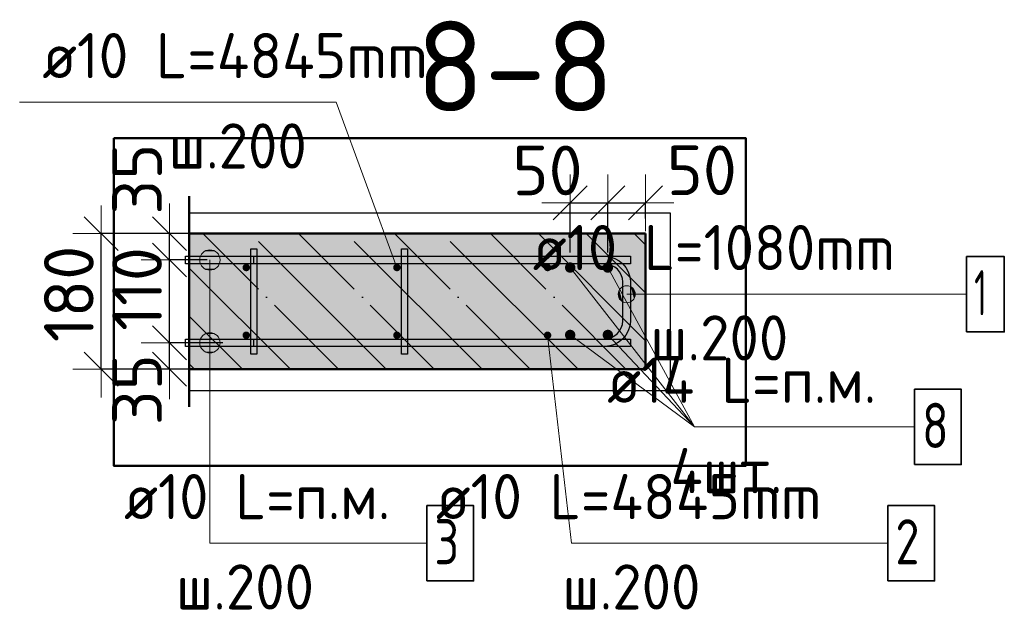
# Model space of a CAD drawing. Header units: millimetres. Extents: x 10987 to 63485, y -5166 to 39219.
# Tile 4 of 43: x 16332 to 17639, y -3495 to -2710. Entities that reach past the tile are written whole.
import ezdxf

# ---------------------------------------------------------------- set-up
doc = ezdxf.new("R2010")
doc.units = ezdxf.units.MM
doc.header["$PDMODE"] = 65
doc.linetypes.add('______11', pattern=[150, 120, -15, 0, -15])
doc.linetypes.add('______5', pattern=[330, 240, -30, 30, -30])
for name, color, linetype, lineweight in [('Standard', 7, 'Continuous', 25), ('Арм.стержн. Арматура края', 96, 'Continuous', 35), ('Арм.стержн. вертикальными 1', 22, 'Continuous', 35), ('Арм.стержн. Доп. арматура', 180, 'Continuous', 35), ('Арм.стержн.горизонт. 1', 180, 'Continuous', 35), ('Размерная линия_ общее', 7, 'Continuous', 13)]:
    doc.layers.add(name, color=color, linetype=linetype, lineweight=lineweight)
doc.layers.add('Арм.стержн.Стяжки', color=7, linetype='Continuous', lineweight=35, true_color=0x501e0f)
doc.styles.add('ISOCPEUR', font='ISOCPEUR')
doc.dimstyles.new('DIMSTYLE_3', dxfattribs={"dimtxt": 66, "dimasz": 75, "dimexe": 0, "dimexo": 0, "dimgap": 33, "dimtad": 2, "dimdec": 0, "dimrnd": 5, "dimzin": 12, "dimdsep": 46, "dimtxsty": 'ISOCPEUR', "dimblk1": 'ALL_ML_STRICH', "dimblk2": 'ALL_ML_STRICH', "dimsah": 1, "dimcen": 0, "dimclrd": 7, "dimclre": 256, "dimclrt": 7, "dimadec": 0, "dimazin": 0, "dimtfac": 1, "dimtdec": 0, "dimtix": 1, "dimtmove": 2, "dimatfit": 3, "dimfxl": 0, "dimtvp": 1.2, "dimtzin": 0, "dimlwd": 0, "dimlwe": -3, "dimarcsym": 0})

# ---------------------------------------------------------------- blocks, each defined once
blk = doc.blocks.new('ALL_ML_STRICH')
at = {"color": 0, "linetype": 'ByBlock', "lineweight": -2}
for p, q in [((0, -0.5), (0, 0.5)), ((-0.3, -0.3), (0.3, 0.3)), ((-1, 0), (0.5, 0))]:
    blk.add_line(p, q, dxfattribs=at)
blk = doc.blocks.new('*D80')
at = {"layer": 'DEFPOINTS', "color": 7, "linetype": 'Continuous', "lineweight": 13, "transparency": 33554687}
for p in [(16621.4, -3139.2), (16530.3, -3174.2), (16614.9, -3174.2)]:
    blk.add_point(p, dxfattribs=at)
at = {"layer": 'Размерная линия_ общее', "color": 253, "linetype": 'Continuous', "lineweight": -2, "true_color": 0xa0a0a0, "transparency": 33554687}
for p, q in [((16601.4, -3139.2), (16530.3, -3139.2)), ((16594.9, -3174.2), (16530.3, -3174.2))]:
    blk.add_line(p, q, dxfattribs=at)
at = {"layer": 'Размерная линия_ общее', "color": 7, "linetype": 'Continuous', "lineweight": -2, "transparency": 33554687}
blk.add_line((16530.3, -3174.2), (16530.3, -3139.2), dxfattribs=at)
at = {"layer": 'Размерная линия_ общее', "color": 7, "linetype": 'Continuous', "lineweight": 13, "transparency": 33554687, "xscale": 75, "yscale": 75, "zscale": 75}
for p, rotation in [((16530.3, -3174.2), 270), ((16530.3, -3139.2), 90)]:
    blk.add_blockref('ALL_ML_STRICH', p, dxfattribs=dict(at, rotation=rotation))
at = {"layer": 'Размерная линия_ общее', "color": 7, "linetype": 'Continuous', "lineweight": 13, "transparency": 33554687, "insert": (16487.4, -3201.5), "char_height": 66, "width": 132, "attachment_point": 5, "rotation": 90, "style": 'ISOCPEUR'}
blk.add_mtext('\\A1;{35}', dxfattribs=at)
blk = doc.blocks.new('*D81')
at = {"layer": 'DEFPOINTS', "color": 7, "linetype": 'Continuous', "lineweight": 13, "transparency": 33554687}
for p in [(16600.6, -3029.2), (16530.3, -3139.2), (16621.4, -3139.2)]:
    blk.add_point(p, dxfattribs=at)
at = {"layer": 'Размерная линия_ общее', "color": 253, "linetype": 'Continuous', "lineweight": -2, "true_color": 0xa0a0a0, "transparency": 33554687}
for p, q in [((16580.6, -3029.2), (16530.3, -3029.2)), ((16601.4, -3139.2), (16530.3, -3139.2))]:
    blk.add_line(p, q, dxfattribs=at)
at = {"layer": 'Размерная линия_ общее', "color": 7, "linetype": 'Continuous', "lineweight": -2, "transparency": 33554687}
blk.add_line((16530.3, -3139.2), (16530.3, -3029.2), dxfattribs=at)
at = {"layer": 'Размерная линия_ общее', "color": 7, "linetype": 'Continuous', "lineweight": 13, "transparency": 33554687, "xscale": 75, "yscale": 75, "zscale": 75}
for p, rotation in [((16530.3, -3029.2), 90), ((16530.3, -3139.2), 270)]:
    blk.add_blockref('ALL_ML_STRICH', p, dxfattribs=dict(at, rotation=rotation))
at = {"layer": 'Размерная линия_ общее', "color": 7, "linetype": 'Continuous', "lineweight": 13, "transparency": 33554687, "insert": (16487.3, -3067.7), "char_height": 66, "width": 198, "attachment_point": 5, "rotation": 90, "style": 'ISOCPEUR'}
blk.add_mtext('\\A1;{110}', dxfattribs=at)
blk = doc.blocks.new('*D82')
at = {"layer": 'DEFPOINTS', "color": 7, "linetype": 'Continuous', "lineweight": 13, "transparency": 33554687}
for p in [(16614.9, -2994.2), (16530.3, -3029.2), (16600.6, -3029.2)]:
    blk.add_point(p, dxfattribs=at)
at = {"layer": 'Размерная линия_ общее', "color": 253, "linetype": 'Continuous', "lineweight": -2, "true_color": 0xa0a0a0, "transparency": 33554687}
for p, q in [((16594.9, -2994.2), (16530.3, -2994.2)), ((16580.6, -3029.2), (16530.3, -3029.2))]:
    blk.add_line(p, q, dxfattribs=at)
at = {"layer": 'Размерная линия_ общее', "color": 7, "linetype": 'Continuous', "lineweight": -2, "transparency": 33554687}
blk.add_line((16530.3, -3029.2), (16530.3, -2994.2), dxfattribs=at)
at = {"layer": 'Размерная линия_ общее', "color": 7, "linetype": 'Continuous', "lineweight": 13, "transparency": 33554687, "xscale": 75, "yscale": 75, "zscale": 75}
for p, rotation in [((16530.3, -3029.2), 270), ((16530.3, -2994.2), 90)]:
    blk.add_blockref('ALL_ML_STRICH', p, dxfattribs=dict(at, rotation=rotation))
at = {"layer": 'Размерная линия_ общее', "color": 7, "linetype": 'Continuous', "lineweight": 13, "transparency": 33554687, "insert": (16487.4, -2921.8), "char_height": 66, "width": 132, "attachment_point": 5, "rotation": 90, "style": 'ISOCPEUR'}
blk.add_mtext('\\A1;{35}', dxfattribs=at)
blk = doc.blocks.new('*D83')
at = {"layer": 'DEFPOINTS', "color": 7, "linetype": 'Continuous', "lineweight": 13, "transparency": 33554687}
for p in [(16603.4, -2994.2), (16439.8, -3174.2), (16611.8, -3174.2)]:
    blk.add_point(p, dxfattribs=at)
at = {"layer": 'Размерная линия_ общее', "color": 253, "linetype": 'Continuous', "lineweight": -2, "true_color": 0xa0a0a0, "transparency": 33554687}
for p, q in [((16583.4, -2994.2), (16439.8, -2994.2)), ((16591.8, -3174.2), (16439.8, -3174.2))]:
    blk.add_line(p, q, dxfattribs=at)
at = {"layer": 'Размерная линия_ общее', "color": 7, "linetype": 'Continuous', "lineweight": -2, "transparency": 33554687}
blk.add_line((16439.8, -3174.2), (16439.8, -2994.2), dxfattribs=at)
at = {"layer": 'Размерная линия_ общее', "color": 7, "linetype": 'Continuous', "lineweight": 13, "transparency": 33554687, "xscale": 75, "yscale": 75, "zscale": 75}
for p, rotation in [((16439.8, -2994.2), 90), ((16439.8, -3174.2), 270)]:
    blk.add_blockref('ALL_ML_STRICH', p, dxfattribs=dict(at, rotation=rotation))
at = {"layer": 'Размерная линия_ общее', "color": 7, "linetype": 'Continuous', "lineweight": 13, "transparency": 33554687, "insert": (16396.8, -3074.3), "char_height": 66, "width": 198, "attachment_point": 5, "rotation": 90, "style": 'ISOCPEUR'}
blk.add_mtext('\\A1;{180}', dxfattribs=at)
blk = doc.blocks.new('*D84')
at = {"layer": 'DEFPOINTS', "color": 7, "linetype": 'Continuous', "lineweight": 13, "transparency": 33554687}
for p in [(17062.4, -2953.2), (17062.4, -3039.2), (17112.4, -3039.2)]:
    blk.add_point(p, dxfattribs=at)
at = {"layer": 'Размерная линия_ общее', "color": 253, "linetype": 'Continuous', "lineweight": -2, "true_color": 0xa0a0a0, "transparency": 33554687}
for p, q in [((17062.4, -3019.2), (17062.4, -2953.2)), ((17112.4, -3019.2), (17112.4, -2953.2))]:
    blk.add_line(p, q, dxfattribs=at)
at = {"layer": 'Размерная линия_ общее', "color": 7, "linetype": 'Continuous', "lineweight": -2, "transparency": 33554687}
blk.add_line((17062.4, -2953.2), (17112.4, -2953.2), dxfattribs=at)
at = {"layer": 'Размерная линия_ общее', "color": 7, "linetype": 'Continuous', "lineweight": 13, "transparency": 33554687, "xscale": 75, "yscale": 75, "zscale": 75, "rotation": 180}
blk.add_blockref('ALL_ML_STRICH', (17062.4, -2953.2), dxfattribs=at)
at = {"layer": 'Размерная линия_ общее', "color": 7, "linetype": 'Continuous', "lineweight": 13, "transparency": 33554687, "xscale": 75, "yscale": 75, "zscale": 75}
blk.add_blockref('ALL_ML_STRICH', (17112.4, -2953.2), dxfattribs=at)
at = {"layer": 'Размерная линия_ общее', "color": 7, "linetype": 'Continuous', "lineweight": 13, "transparency": 33554687, "insert": (17032.3, -2910.2), "char_height": 66, "width": 132, "attachment_point": 5, "style": 'ISOCPEUR'}
blk.add_mtext('\\A1;{50}', dxfattribs=at)
blk = doc.blocks.new('*D85')
at = {"layer": 'DEFPOINTS', "color": 7, "linetype": 'Continuous', "lineweight": 13, "transparency": 33554687}
for p in [(17112.4, -2953.2), (17162.4, -2994.2), (17112.4, -3039.2)]:
    blk.add_point(p, dxfattribs=at)
at = {"layer": 'Размерная линия_ общее', "color": 253, "linetype": 'Continuous', "lineweight": -2, "true_color": 0xa0a0a0, "transparency": 33554687}
for p, q in [((17112.4, -3019.2), (17112.4, -2953.2)), ((17162.4, -2974.2), (17162.4, -2953.2))]:
    blk.add_line(p, q, dxfattribs=at)
at = {"layer": 'Размерная линия_ общее', "color": 7, "linetype": 'Continuous', "lineweight": -2, "transparency": 33554687}
blk.add_line((17112.4, -2953.2), (17162.4, -2953.2), dxfattribs=at)
at = {"layer": 'Размерная линия_ общее', "color": 7, "linetype": 'Continuous', "lineweight": 13, "transparency": 33554687, "xscale": 75, "yscale": 75, "zscale": 75, "rotation": 180}
blk.add_blockref('ALL_ML_STRICH', (17112.4, -2953.2), dxfattribs=at)
at = {"layer": 'Размерная линия_ общее', "color": 7, "linetype": 'Continuous', "lineweight": 13, "transparency": 33554687, "xscale": 75, "yscale": 75, "zscale": 75}
blk.add_blockref('ALL_ML_STRICH', (17162.4, -2953.2), dxfattribs=at)
at = {"layer": 'Размерная линия_ общее', "color": 7, "linetype": 'Continuous', "lineweight": 13, "transparency": 33554687, "insert": (17237.1, -2910), "char_height": 66, "width": 132, "attachment_point": 5, "style": 'ISOCPEUR'}
blk.add_mtext('\\A1;{50}', dxfattribs=at)

msp = doc.modelspace()

# ---------------------------------------------------------------- hatches: boundary and pattern name
at = {"layer": 'Standard', "linetype": 'Continuous', "lineweight": -3, "transparency": 33554687}
msp.add_hatch(color=7, dxfattribs=at).paths.add_polyline_path([(17162.4, -3174.2), (17162.4, -2994.2), (16556.7, -2994.2), (16556.7, -3174.2)])
at = {"layer": 'Арм.стержн. Арматура края', "linetype": 'Continuous', "lineweight": 13, "transparency": 33554687}
for points in [[(17127.7, -3080.3), (17127.7, -3069), (17126.1, -3074.7)], [(17131.7, -3084.3), (17131.7, -3065), (17127.7, -3069)], [(17131.7, -3084.3), (17127.7, -3069), (17127.7, -3080.3)], [(17137.4, -3085.9), (17137.4, -3063.4), (17131.7, -3065)], [(17137.4, -3085.9), (17131.7, -3065), (17131.7, -3084.3)], [(17143, -3084.3), (17143, -3065), (17137.4, -3063.4)], [(17143, -3084.3), (17137.4, -3063.4), (17137.4, -3085.9)], [(17147, -3080.3), (17147, -3069), (17143, -3065)], [(17147, -3080.3), (17143, -3065), (17143, -3084.3)], [(17147, -3069), (17147, -3080.3), (17148.6, -3074.7)]]:
    msp.add_hatch(color=7, dxfattribs=at).paths.add_polyline_path(points)
at = {"layer": 'Арм.стержн. вертикальными 1', "linetype": 'Continuous', "lineweight": 50, "transparency": 33554687}
for points in [[(16632.4, -3044.2), (16634.3, -3043.8), (16635.9, -3042.7), (16637, -3041.1), (16637.4, -3039.2), (16637, -3037.3), (16635.9, -3035.7), (16634.3, -3034.6), (16632.4, -3034.2), (16630.4, -3034.6), (16628.8, -3035.7), (16627.7, -3037.3), (16627.4, -3039.2), (16627.7, -3041.1), (16628.8, -3042.7), (16630.4, -3043.8)], [(16832.4, -3044.2), (16834.3, -3043.8), (16835.9, -3042.7), (16837, -3041.1), (16837.4, -3039.2), (16837, -3037.3), (16835.9, -3035.7), (16834.3, -3034.6), (16832.4, -3034.2), (16830.4, -3034.6), (16828.8, -3035.7), (16827.7, -3037.3), (16827.4, -3039.2), (16827.7, -3041.1), (16828.8, -3042.7), (16830.4, -3043.8)], [(17032.4, -3044.2), (17034.3, -3043.8), (17035.9, -3042.7), (17037, -3041.1), (17037.4, -3039.2), (17037, -3037.3), (17035.9, -3035.7), (17034.3, -3034.6), (17032.4, -3034.2), (17030.4, -3034.6), (17028.8, -3035.7), (17027.7, -3037.3), (17027.4, -3039.2), (17027.7, -3041.1), (17028.8, -3042.7), (17030.4, -3043.8)], [(16632.4, -3134.2), (16634.3, -3133.8), (16635.9, -3132.7), (16637, -3131.1), (16637.4, -3129.2), (16637, -3127.3), (16635.9, -3125.7), (16634.3, -3124.6), (16632.4, -3124.2), (16630.4, -3124.6), (16628.8, -3125.7), (16627.7, -3127.3), (16627.4, -3129.2), (16627.7, -3131.1), (16628.8, -3132.7), (16630.4, -3133.8)], [(16832.4, -3134.2), (16834.3, -3133.8), (16835.9, -3132.7), (16837, -3131.1), (16837.4, -3129.2), (16837, -3127.3), (16835.9, -3125.7), (16834.3, -3124.6), (16832.4, -3124.2), (16830.4, -3124.6), (16828.8, -3125.7), (16827.7, -3127.3), (16827.4, -3129.2), (16827.7, -3131.1), (16828.8, -3132.7), (16830.4, -3133.8)], [(17032.4, -3134.2), (17034.3, -3133.8), (17035.9, -3132.7), (17037, -3131.1), (17037.4, -3129.2), (17037, -3127.3), (17035.9, -3125.7), (17034.3, -3124.6), (17032.4, -3124.2), (17030.4, -3124.6), (17028.8, -3125.7), (17027.7, -3127.3), (17027.4, -3129.2), (17027.7, -3131.1), (17028.8, -3132.7), (17030.4, -3133.8)]]:
    msp.add_hatch(color=4, dxfattribs=at).paths.add_polyline_path(points)
at = {"layer": 'Арм.стержн. Доп. арматура', "linetype": 'Continuous', "lineweight": 50, "transparency": 33554687}
for points in [[(17062.4, -3046.2), (17065, -3045.7), (17067.3, -3044.2), (17068.8, -3041.9), (17069.4, -3039.2), (17068.8, -3036.5), (17067.3, -3034.3), (17065, -3032.7), (17062.4, -3032.2), (17059.7, -3032.7), (17057.4, -3034.3), (17055.9, -3036.5), (17055.4, -3039.2), (17055.9, -3041.9), (17057.4, -3044.2), (17059.7, -3045.7)], [(17112.4, -3046.2), (17115, -3045.7), (17117.3, -3044.2), (17118.8, -3041.9), (17119.4, -3039.2), (17118.8, -3036.5), (17117.3, -3034.3), (17115, -3032.7), (17112.4, -3032.2), (17109.7, -3032.7), (17107.4, -3034.3), (17105.9, -3036.5), (17105.4, -3039.2), (17105.9, -3041.9), (17107.4, -3044.2), (17109.7, -3045.7)], [(17062.4, -3135.7), (17065, -3135.2), (17067.3, -3133.7), (17068.8, -3131.4), (17069.4, -3128.7), (17068.8, -3126.1), (17067.3, -3123.8), (17065, -3122.3), (17062.4, -3121.7), (17059.7, -3122.3), (17057.4, -3123.8), (17055.9, -3126.1), (17055.4, -3128.7), (17055.9, -3131.4), (17057.4, -3133.7), (17059.7, -3135.2)], [(17112.4, -3135.7), (17115, -3135.2), (17117.3, -3133.7), (17118.8, -3131.4), (17119.4, -3128.7), (17118.8, -3126.1), (17117.3, -3123.8), (17115, -3122.3), (17112.4, -3121.7), (17109.7, -3122.3), (17107.4, -3123.8), (17105.9, -3126.1), (17105.4, -3128.7), (17105.9, -3131.4), (17107.4, -3133.7), (17109.7, -3135.2)]]:
    msp.add_hatch(color=7, dxfattribs=at).paths.add_polyline_path(points)
at = {"layer": 'Арм.стержн.горизонт. 1', "linetype": 'Continuous', "lineweight": 13, "transparency": 33554687}
for points in [[(16572.5, -3022.5), (16595.7, -3022.5), (16590.8, -3017.6)], [(16572.5, -3022.5), (16590.8, -3017.6), (16577.3, -3017.6)], [(16572.5, -3022.5), (16595.7, -3022.5), (16590.8, -3017.6)], [(16572.5, -3022.5), (16590.8, -3017.6), (16577.3, -3017.6)], [(16572.5, -3022.5), (16595.7, -3022.5), (16590.8, -3017.6)], [(16572.5, -3022.5), (16590.8, -3017.6), (16577.3, -3017.6)], [(16577.3, -3017.6), (16590.8, -3017.6), (16584.1, -3015.7)], [(16577.3, -3017.6), (16590.8, -3017.6), (16584.1, -3015.7)], [(16577.3, -3017.6), (16590.8, -3017.6), (16584.1, -3015.7)], [(16570.6, -3029.2), (16597.6, -3029.2), (16595.7, -3022.5)], [(16570.6, -3029.2), (16595.7, -3022.5), (16572.5, -3022.5)], [(16570.6, -3029.2), (16597.6, -3029.2), (16595.7, -3022.5)], [(16570.6, -3029.2), (16595.7, -3022.5), (16572.5, -3022.5)], [(16570.6, -3029.2), (16597.6, -3029.2), (16595.7, -3022.5)], [(16570.6, -3029.2), (16595.7, -3022.5), (16572.5, -3022.5)], [(16572.5, -3036), (16597.6, -3029.2), (16570.6, -3029.2)], [(16572.5, -3036), (16597.6, -3029.2), (16570.6, -3029.2)], [(16572.5, -3036), (16597.6, -3029.2), (16570.6, -3029.2)], [(16572.5, -3036), (16595.7, -3036), (16597.6, -3029.2)], [(16572.5, -3036), (16595.7, -3036), (16597.6, -3029.2)], [(16572.5, -3036), (16595.7, -3036), (16597.6, -3029.2)], [(16577.3, -3040.8), (16595.7, -3036), (16572.5, -3036)], [(16577.3, -3040.8), (16595.7, -3036), (16572.5, -3036)], [(16577.3, -3040.8), (16595.7, -3036), (16572.5, -3036)], [(16577.3, -3040.8), (16590.8, -3040.8), (16595.7, -3036)], [(16577.3, -3040.8), (16590.8, -3040.8), (16595.7, -3036)], [(16577.3, -3040.8), (16590.8, -3040.8), (16595.7, -3036)], [(16590.8, -3040.8), (16577.3, -3040.8), (16584.1, -3042.7)], [(16590.8, -3040.8), (16577.3, -3040.8), (16584.1, -3042.7)], [(16590.8, -3040.8), (16577.3, -3040.8), (16584.1, -3042.7)], [(16570.6, -3139.2), (16597.6, -3139.2), (16595.7, -3132.5)], [(16570.6, -3139.2), (16595.7, -3132.5), (16572.5, -3132.5)], [(16570.6, -3139.2), (16597.6, -3139.2), (16595.7, -3132.5)], [(16570.6, -3139.2), (16595.7, -3132.5), (16572.5, -3132.5)], [(16570.6, -3139.2), (16597.6, -3139.2), (16595.7, -3132.5)], [(16570.6, -3139.2), (16595.7, -3132.5), (16572.5, -3132.5)], [(16572.5, -3132.5), (16595.7, -3132.5), (16590.8, -3127.6)], [(16572.5, -3132.5), (16590.8, -3127.6), (16577.3, -3127.6)], [(16572.5, -3132.5), (16595.7, -3132.5), (16590.8, -3127.6)], [(16572.5, -3132.5), (16590.8, -3127.6), (16577.3, -3127.6)], [(16572.5, -3132.5), (16595.7, -3132.5), (16590.8, -3127.6)], [(16572.5, -3132.5), (16590.8, -3127.6), (16577.3, -3127.6)], [(16577.3, -3127.6), (16590.8, -3127.6), (16584.1, -3125.7)], [(16577.3, -3127.6), (16590.8, -3127.6), (16584.1, -3125.7)], [(16577.3, -3127.6), (16590.8, -3127.6), (16584.1, -3125.7)], [(16572.5, -3146), (16597.6, -3139.2), (16570.6, -3139.2)], [(16572.5, -3146), (16597.6, -3139.2), (16570.6, -3139.2)], [(16572.5, -3146), (16597.6, -3139.2), (16570.6, -3139.2)], [(16572.5, -3146), (16595.7, -3146), (16597.6, -3139.2)], [(16572.5, -3146), (16595.7, -3146), (16597.6, -3139.2)], [(16572.5, -3146), (16595.7, -3146), (16597.6, -3139.2)], [(16577.3, -3150.8), (16595.7, -3146), (16572.5, -3146)], [(16577.3, -3150.8), (16595.7, -3146), (16572.5, -3146)], [(16577.3, -3150.8), (16595.7, -3146), (16572.5, -3146)], [(16577.3, -3150.8), (16590.8, -3150.8), (16595.7, -3146)], [(16577.3, -3150.8), (16590.8, -3150.8), (16595.7, -3146)], [(16577.3, -3150.8), (16590.8, -3150.8), (16595.7, -3146)], [(16590.8, -3150.8), (16577.3, -3150.8), (16584.1, -3152.7)], [(16590.8, -3150.8), (16577.3, -3150.8), (16584.1, -3152.7)], [(16590.8, -3150.8), (16577.3, -3150.8), (16584.1, -3152.7)]]:
    msp.add_hatch(color=7, dxfattribs=at).paths.add_polyline_path(points)

# ---------------------------------------------------------------- linework, layer by layer
at = {"layer": 'Standard', "color": 7, "linetype": 'Continuous', "lineweight": 50, "transparency": 33554687}
for p, q in [((16556.7, -3224.2), (16556.7, -2944.2)), ((17162.4, -2994.2), (16556.7, -2994.2)), ((17162.4, -3174.2), (17162.4, -2994.2)), ((16556.7, -3174.2), (17162.4, -3174.2))]:
    msp.add_line(p, q, dxfattribs=at)
at = {"layer": 'Standard', "color": 52, "linetype": 'Continuous', "lineweight": -3, "transparency": 33554687}
for p, q in [((17195.4, -2967.2), (16556.7, -2967.2)), ((16556.7, -2967.2), (16556.7, -3202.7)), ((17195.4, -2967.2), (16556.7, -2967.2)), ((16556.7, -2967.2), (16556.7, -3202.7)), ((17195.4, -3202.7), (17195.4, -2967.2)), ((17195.4, -3202.7), (17195.4, -2967.2)), ((16556.7, -3202.7), (17195.4, -3202.7)), ((16556.7, -3202.7), (17195.4, -3202.7))]:
    msp.add_line(p, q, dxfattribs=at)
at = {"layer": 'Standard', "color": 7, "linetype": '______11', "lineweight": -3, "transparency": 33554687}
for p, q in [((16754.6, -3174.2), (16574.6, -2994.2)), ((16881.9, -3174.2), (16701.9, -2994.2)), ((17009.2, -3174.2), (16829.2, -2994.2)), ((17136.4, -3174.2), (16956.4, -2994.2)), ((17162.4, -3072.8), (17083.7, -2994.2)), ((16627.3, -3174.2), (16556.7, -3103.6))]:
    msp.add_line(p, q, dxfattribs=at)
at = {"layer": 'Standard', "color": 7, "linetype": '______5', "lineweight": -3, "transparency": 33554687}
for p, q in [((16818.2, -3174.2), (16638.2, -2994.2)), ((16945.5, -3174.2), (16765.5, -2994.2)), ((17072.8, -3174.2), (16892.8, -2994.2)), ((17162.4, -3136.5), (17020.1, -2994.2)), ((17162.4, -3009.2), (17147.4, -2994.2)), ((16691, -3174.2), (16556.7, -3039.9)), ((16563.7, -3174.2), (16556.7, -3167.2))]:
    msp.add_line(p, q, dxfattribs=at)
at = {"layer": 'Standard', "color": 7, "linetype": 'Continuous', "lineweight": 50, "transparency": 33554687}
msp.add_lwpolyline([(16456.7, -2867.2), (16456.7, -3302.7), (17295.4, -3302.7), (17295.4, -2867.2), (16456.7, -2867.2)], dxfattribs=at)
at = {"layer": 'Арм.стержн. Арматура края', "color": 7, "linetype": 'Continuous', "lineweight": 13, "transparency": 33554687}
for p, q in [((17137.4, -3063.4), (17137.4, -3063.4)), ((17126.1, -3074.7), (17126.1, -3074.7)), ((17184.7, -3074.7), (17137.4, -3074.7)), ((17148.6, -3074.7), (17148.6, -3074.7)), ((17184.7, -3074.7), (17588.7, -3074.7)), ((17137.4, -3085.9), (17137.4, -3085.9))]:
    msp.add_line(p, q, dxfattribs=at)
at = {"layer": 'Арм.стержн. Арматура края', "color": 4, "linetype": 'Continuous', "lineweight": 25, "transparency": 33554687}
msp.add_lwpolyline([(16642.4, -3134.2), (17108.3, -3134.2), (17112.8, -3133.6), (17117.4, -3132.1), (17121.6, -3129.7), (17125, -3126.9), (17127.9, -3123.5), (17130.2, -3119.3), (17131.7, -3114.7), (17132.4, -3110.2), (17132.4, -3058.2), (17131.7, -3053.7), (17130.2, -3049.1), (17127.9, -3045), (17125, -3041.5), (17121.6, -3038.7), (17117.4, -3036.3), (17112.8, -3034.8), (17108.3, -3034.2), (16642.4, -3034.2), (16642.4, -3024.2), (17109, -3024.2), (17115.1, -3025.1), (17121.5, -3027.1), (17127.3, -3030.4), (17132.1, -3034.4), (17136.1, -3039.3), (17139.4, -3045.1), (17141.5, -3051.4), (17142.4, -3057.5), (17142.4, -3110.9), (17141.5, -3117), (17139.4, -3123.3), (17136.1, -3129.2), (17132.1, -3134), (17127.3, -3138), (17121.5, -3141.3), (17115.1, -3143.4), (17109, -3144.2), (16642.4, -3144.2), (16642.4, -3134.2)], dxfattribs=at)
msp.add_lwpolyline([(16642.4, -3134.2), (17108.3, -3134.2), (17112.8, -3133.6), (17117.4, -3132.1), (17121.6, -3129.7), (17125, -3126.9), (17127.9, -3123.5), (17130.2, -3119.3), (17131.7, -3114.7), (17132.4, -3110.2), (17132.4, -3058.2), (17131.7, -3053.7), (17130.2, -3049.1), (17127.9, -3045), (17125, -3041.5), (17121.6, -3038.7), (17117.4, -3036.3), (17112.8, -3034.8), (17108.3, -3034.2), (16642.4, -3034.2), (16642.4, -3024.2), (17109, -3024.2), (17115.1, -3025.1), (17121.5, -3027.1), (17127.3, -3030.4), (17132.1, -3034.4), (17136.1, -3039.3), (17139.4, -3045.1), (17141.5, -3051.4), (17142.4, -3057.5), (17142.4, -3110.9), (17141.5, -3117), (17139.4, -3123.3), (17136.1, -3129.2), (17132.1, -3134), (17127.3, -3138), (17121.5, -3141.3), (17115.1, -3143.4), (17109, -3144.2), (16642.4, -3144.2), (16642.4, -3134.2)], dxfattribs=at)
msp.add_lwpolyline([(16642.4, -3134.2), (17108.3, -3134.2), (17112.8, -3133.6), (17117.4, -3132.1), (17121.6, -3129.7), (17125, -3126.9), (17127.9, -3123.5), (17130.2, -3119.3), (17131.7, -3114.7), (17132.4, -3110.2), (17132.4, -3058.2), (17131.7, -3053.7), (17130.2, -3049.1), (17127.9, -3045), (17125, -3041.5), (17121.6, -3038.7), (17117.4, -3036.3), (17112.8, -3034.8), (17108.3, -3034.2), (16642.4, -3034.2), (16642.4, -3024.2), (17109, -3024.2), (17115.1, -3025.1), (17121.5, -3027.1), (17127.3, -3030.4), (17132.1, -3034.4), (17136.1, -3039.3), (17139.4, -3045.1), (17141.5, -3051.4), (17142.4, -3057.5), (17142.4, -3110.9), (17141.5, -3117), (17139.4, -3123.3), (17136.1, -3129.2), (17132.1, -3134), (17127.3, -3138), (17121.5, -3141.3), (17115.1, -3143.4), (17109, -3144.2), (16642.4, -3144.2), (16642.4, -3134.2)], dxfattribs=at)
at = {"layer": 'Арм.стержн. Арматура края', "color": 7, "linetype": 'Continuous', "lineweight": 35, "transparency": 33554687}
msp.add_lwpolyline([(17588.7, -3124.7), (17638.7, -3124.7), (17638.7, -3024.7), (17588.7, -3024.7), (17588.7, -3124.7)], dxfattribs=at)
at = {"layer": 'Арм.стержн. Арматура края', "color": 7, "linetype": 'Continuous', "lineweight": 13, "transparency": 33554687}
msp.add_circle((17137.4, -3074.7), 11.3, dxfattribs=at)
at = {"layer": 'Арм.стержн. вертикальными 1', "color": 7, "linetype": 'Continuous', "lineweight": 13, "transparency": 33554687}
for p, q in [((16331.5, -2819.7), (16751.5, -2819.7)), ((16751.5, -2819.7), (16832.4, -3039.2)), ((17064.1, -3405.5), (17032.4, -3129.2)), ((17064.1, -3405.5), (17484.1, -3405.5))]:
    msp.add_line(p, q, dxfattribs=at)
at = {"layer": 'Арм.стержн. вертикальными 1', "color": 7, "linetype": 'Continuous', "lineweight": 35, "transparency": 33554687}
msp.add_lwpolyline([(17484.1, -3455.5), (17546.1, -3455.5), (17546.1, -3355.5), (17484.1, -3355.5), (17484.1, -3455.5)], dxfattribs=at)
at = {"layer": 'Арм.стержн. Доп. арматура', "color": 7, "linetype": 'Continuous', "lineweight": 13, "transparency": 33554687}
for q in [(17062.4, -3039.2), (17112.4, -3039.2), (17062.4, -3128.7), (17112.4, -3128.7), (17519.5, -3251)]:
    msp.add_line((17227.5, -3251), q, dxfattribs=at)
at = {"layer": 'Арм.стержн. Доп. арматура', "color": 7, "linetype": 'Continuous', "lineweight": 35, "transparency": 33554687}
msp.add_lwpolyline([(17519.5, -3301), (17581.5, -3301), (17581.5, -3201), (17519.5, -3201), (17519.5, -3301)], dxfattribs=at)
at = {"layer": 'Арм.стержн.горизонт. 1', "color": 52, "linetype": 'Continuous', "lineweight": 50, "transparency": 33554687}
for p, q in [((17162.4, -2994.2), (17162.4, -2994.2)), ((17162.4, -3174.2), (17162.4, -3174.2))]:
    msp.add_line(p, q, dxfattribs=at)
at = {"layer": 'Арм.стержн.горизонт. 1', "color": 7, "linetype": 'Continuous', "lineweight": 13, "transparency": 33554687}
for p, q in [((16584.1, -3015.7), (16584.1, -3015.7)), ((16584.1, -3015.7), (16584.1, -3015.7)), ((16584.1, -3015.7), (16584.1, -3015.7)), ((16570.6, -3029.2), (16570.6, -3029.2)), ((16570.6, -3029.2), (16570.6, -3029.2)), ((16570.6, -3029.2), (16570.6, -3029.2)), ((16584.1, -3405.5), (16584.1, -3029.2)), ((16584.1, -3405.5), (16584.1, -3029.2)), ((16584.1, -3405.5), (16584.1, -3029.2)), ((16597.6, -3029.2), (16597.6, -3029.2)), ((16597.6, -3029.2), (16597.6, -3029.2)), ((16597.6, -3029.2), (16597.6, -3029.2)), ((16584.1, -3042.7), (16584.1, -3042.7)), ((16584.1, -3042.7), (16584.1, -3042.7)), ((16584.1, -3042.7), (16584.1, -3042.7)), ((16584.1, -3125.7), (16584.1, -3125.7)), ((16584.1, -3125.7), (16584.1, -3125.7)), ((16584.1, -3125.7), (16584.1, -3125.7)), ((16570.6, -3139.2), (16570.6, -3139.2)), ((16570.6, -3139.2), (16570.6, -3139.2)), ((16570.6, -3139.2), (16570.6, -3139.2)), ((16584.1, -3405.5), (16584.1, -3139.2)), ((16584.1, -3405.5), (16584.1, -3139.2)), ((16584.1, -3405.5), (16584.1, -3139.2)), ((16597.6, -3139.2), (16597.6, -3139.2)), ((16597.6, -3139.2), (16597.6, -3139.2)), ((16597.6, -3139.2), (16597.6, -3139.2)), ((16584.1, -3152.7), (16584.1, -3152.7)), ((16584.1, -3152.7), (16584.1, -3152.7)), ((16584.1, -3152.7), (16584.1, -3152.7)), ((16584.1, -3405.5), (16872.1, -3405.5))]:
    msp.add_line(p, q, dxfattribs=at)
at = {"layer": 'Арм.стержн.горизонт. 1', "color": 4, "linetype": 'Continuous', "lineweight": 25, "transparency": 33554687}
for points in [[(16551.7, -3024.2), (17142.4, -3024.2), (17142.4, -3034.2), (16551.7, -3034.2), (16551.7, -3024.2)], [(16551.7, -3024.2), (17142.4, -3024.2), (17142.4, -3034.2), (16551.7, -3034.2), (16551.7, -3024.2)], [(16551.7, -3024.2), (17142.4, -3024.2), (17142.4, -3034.2), (16551.7, -3034.2), (16551.7, -3024.2)], [(16551.7, -3134.2), (17142.4, -3134.2), (17142.4, -3144.2), (16551.7, -3144.2), (16551.7, -3134.2)], [(16551.7, -3134.2), (17142.4, -3134.2), (17142.4, -3144.2), (16551.7, -3144.2), (16551.7, -3134.2)], [(16551.7, -3134.2), (17142.4, -3134.2), (17142.4, -3144.2), (16551.7, -3144.2), (16551.7, -3134.2)]]:
    msp.add_lwpolyline(points, dxfattribs=at)
at = {"layer": 'Арм.стержн.горизонт. 1', "color": 7, "linetype": 'Continuous', "lineweight": 35, "transparency": 33554687}
msp.add_lwpolyline([(16872.1, -3455.5), (16934.1, -3455.5), (16934.1, -3355.5), (16872.1, -3355.5), (16872.1, -3455.5)], dxfattribs=at)
at = {"layer": 'Арм.стержн.горизонт. 1', "color": 7, "linetype": 'Continuous', "lineweight": 13, "transparency": 33554687}
for centre in [(16584.1, -3029.2), (16584.1, -3029.2), (16584.1, -3029.2), (16584.1, -3139.2), (16584.1, -3139.2), (16584.1, -3139.2)]:
    msp.add_circle(centre, 13.5, dxfattribs=at)
at = {"layer": 'Арм.стержн.Стяжки', "color": 40, "linetype": 'Continuous', "lineweight": 25, "transparency": 33554687}
for points in [[(16638.4, -3154.2), (16638.4, -3014.2), (16646.4, -3014.2), (16646.4, -3154.2), (16638.4, -3154.2)], [(16638.4, -3154.2), (16638.4, -3014.2), (16646.4, -3014.2), (16646.4, -3154.2), (16638.4, -3154.2)], [(16838.4, -3154.2), (16838.4, -3014.2), (16846.4, -3014.2), (16846.4, -3154.2), (16838.4, -3154.2)]]:
    msp.add_lwpolyline(points, dxfattribs=at)

# ---------------------------------------------------------------- texts
at = {"layer": 'Standard', "color": 7, "linetype": 'Continuous', "lineweight": 13, "transparency": 33554687, "insert": (16857.9, -2831.8), "char_height": 120, "width": 306.783, "attachment_point": 7, "style": 'ISOCPEUR'}
msp.add_mtext('\\A1;{\\fISOCPEUR|i0|b0;\\H120.000000;\\W1.000000;\\C7;8-8}\\P', dxfattribs=at)
at = {"layer": 'Арм.стержн. Арматура края', "color": 7, "linetype": 'Continuous', "lineweight": 25, "transparency": 33554687, "char_height": 60, "attachment_point": 7, "style": 'ISOCPEUR'}
for s, insert, width in [('\\W0.94;ø10 L=1080mm ', (17012.7, -3042.7), 573.922), ('\\W0.56;1', (17598.7, -3102.7), 46.667), ('\\W0.95;ш.200 ', (17168.7, -3162.7), 262.399)]:
    msp.add_mtext(s, dxfattribs=dict(at, insert=insert, width=width))
at = {"layer": 'Арм.стержн. вертикальными 1', "color": 7, "linetype": 'Continuous', "lineweight": 25, "transparency": 33554687, "char_height": 60, "attachment_point": 7, "style": 'ISOCPEUR'}
for s, insert, width in [('\\W0.96;ø10 L=4845mm ', (16361.5, -2787.7), 598.554), ('\\W0.95;ш.200 ', (16529.5, -2907.7), 262.399), ('\\W0.96;ø10 L=4845mm ', (16884.1, -3373.5), 598.554), ('\\W0.78;2', (17494.1, -3433.5), 65.281), ('\\W0.95;ш.200 ', (17052.1, -3493.5), 262.399)]:
    msp.add_mtext(s, dxfattribs=dict(at, insert=insert, width=width))
at = {"layer": 'Арм.стержн. Доп. арматура', "color": 7, "linetype": 'Continuous', "lineweight": 25, "transparency": 33554687, "char_height": 60, "attachment_point": 7, "style": 'ISOCPEUR'}
for s, insert, width in [('\\W0.94;ø14 L=п.м.', (17111.5, -3219), 406.006), ('\\W0.78;8', (17529.5, -3279), 65.281), ('\\W0.95;4шт. ', (17195.5, -3339), 238.315)]:
    msp.add_mtext(s, dxfattribs=dict(at, insert=insert, width=width))
at = {"layer": 'Арм.стержн.горизонт. 1', "color": 7, "linetype": 'Continuous', "lineweight": 25, "transparency": 33554687, "char_height": 60, "attachment_point": 7, "style": 'ISOCPEUR'}
for s, insert, width in [('\\W0.94;ø10 L=п.м.', (16470.1, -3373.5), 399.966), ('\\W0.78;3', (16882.1, -3433.5), 65.281), ('\\W0.95;ш.200 ', (16539.1, -3493.5), 262.399)]:
    msp.add_mtext(s, dxfattribs=dict(at, insert=insert, width=width))

# ---------------------------------------------------------------- dimensions: what is measured, and where the dimension line sits
at = {"layer": 'Размерная линия_ общее', "color": 7, "linetype": 'Continuous', "lineweight": 13, "transparency": 33554687}
for base, p1, p2, picture, middle in [((16530.3, -2994.2), (16580.6, -3029.2), (16594.9, -2994.2), '*D82', (16487.4, -2921.8)), ((16439.8, -2994.2), (16591.8, -3174.2), (16583.4, -2994.2), '*D83', (16396.8, -3074.3)), ((16530.3, -3029.2), (16601.4, -3139.2), (16580.6, -3029.2), '*D81', (16487.3, -3067.7)), ((16530.3, -3139.2), (16594.9, -3174.2), (16601.4, -3139.2), '*D80', (16487.4, -3201.5))]:
    dim = msp.add_linear_dim(base=base, p1=p1, p2=p2, angle=90, dimstyle='DIMSTYLE_3', override={"dimpost": '<>', "dimclrd": 7, "dimclre": 253, "dimclrt": 7, "dimlwd": 0, "dimlwe": 65533}, dxfattribs=at)
    dim.commit()
    dim.dimension.update_dxf_attribs({"geometry": picture, "text_midpoint": middle, "dimtype": 160})
for base, p1, p2, picture, middle in [((17112.4, -2953.2), (17062.4, -3019.2), (17112.4, -3019.2), '*D84', (17032.3, -2910.2)), ((17162.4, -2953.2), (17112.4, -3019.2), (17162.4, -2974.2), '*D85', (17237.1, -2910))]:
    dim = msp.add_linear_dim(base=base, p1=p1, p2=p2, dimstyle='DIMSTYLE_3', override={"dimpost": '<>', "dimclrd": 7, "dimclre": 253, "dimclrt": 7, "dimlwd": 0, "dimlwe": 65533}, dxfattribs=at)
    dim.commit()
    dim.dimension.update_dxf_attribs({"geometry": picture, "text_midpoint": middle, "dimtype": 160})

doc.saveas('drawing.dxf')
